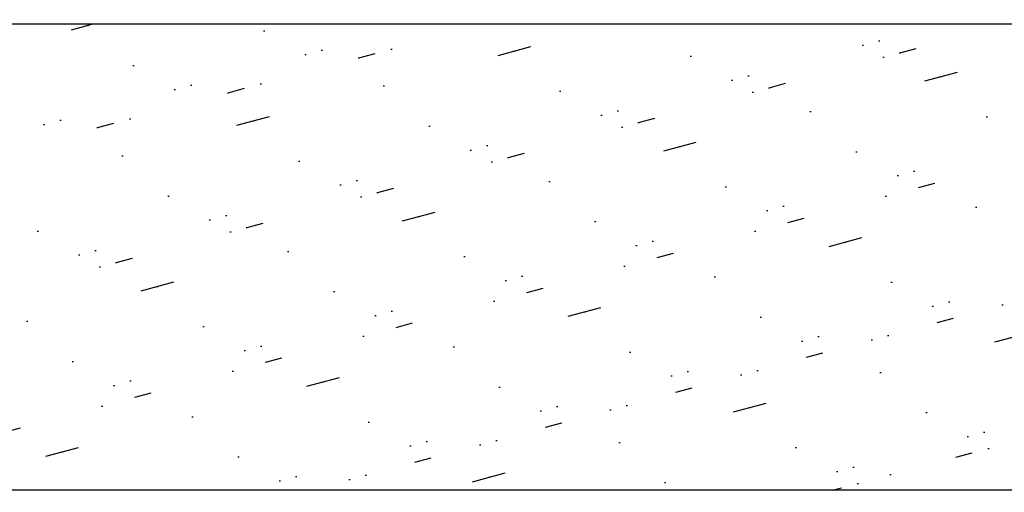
# Model space of a CAD drawing. Header units: millimetres. Extents: x 83969 to 163860, y -22594 to 4849.
# Tile 54 of 108: x 163436 to 163448, y -21375 to -21369. Entities that reach past the tile are written whole.
import ezdxf

# ---------------------------------------------------------------- set-up
doc = ezdxf.new("R2010")
doc.units = ezdxf.units.MM
doc.layers.get('0').update_dxf_attribs({"color": 251, "lineweight": 0})
doc.layers.add('! PT Opisy Legenda 2', color=7, linetype='Continuous')

# ---------------------------------------------------------------- blocks, each defined once
blk = doc.blocks.new('Panel zaślepiający 2U')
h = blk.add_hatch()
h.set_pattern_fill('GROUT', color=256, scale=0.25, angle=15, style=0)
h.set_pattern_definition([(15, (-221.187624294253, -203.5279369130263), (-0.3507189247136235, 2.535626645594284), [0.3175, -2.2225]), (15, (-221.1274679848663, -202.5257175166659), (-0.6574003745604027, 2.453451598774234), [0, -2.54]), (15, (-221.8009871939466, -203.6922870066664), (0.2626439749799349, 2.699976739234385), [0, -2.54]), (15, (-222.2940374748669, -201.8521983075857), (1.796051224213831, 3.110851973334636), [0.635, -4.445]), (15, (-220.0430735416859, -202.8925552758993), (-0.6574003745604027, 2.453451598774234), [0, -2.54]), (15, (-220.5742613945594, -203.3635868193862), (-0.04403747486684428, 2.617801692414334), [0, -2.54]), (15, (-220.3497549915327, -202.9747303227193), (-0.6574003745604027, 2.453451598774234), [0, -2.54]), (15, (-221.9873560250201, -201.7700232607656), (-0.6574003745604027, 2.453451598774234), [0, -2.54])])
h.paths.add_polyline_path([(46.67249973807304, 6.476403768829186e-08), (48.89499973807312, 6.476403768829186e-08), (48.89499973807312, 4.445000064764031), (48.89500005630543, 8.889999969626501), (46.67250005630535, 8.889999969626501), (46.67250005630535, 8.578849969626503, -0.9999999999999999), (46.36135005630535, 8.578849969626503), (46.36135005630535, 8.802988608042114), (2.533650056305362, 8.802988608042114), (2.533650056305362, 8.578849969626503, -0.9999999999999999), (2.222500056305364, 8.578849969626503), (2.222500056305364, 8.889999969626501), (5.630533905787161e-08, 8.889999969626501), (5.630533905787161e-08, 4.444999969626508), (-2.619269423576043e-07, 6.476403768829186e-08), (2.222499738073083, 6.476403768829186e-08), (2.222499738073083, 0.3111500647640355, -0.9999999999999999), (2.53364973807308, 0.3111500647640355), (2.53364973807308, 0.03924461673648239), (46.36134973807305, 0.03924461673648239), (46.36134973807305, 0.3111500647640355, -0.9999999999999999), (46.67249973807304, 0.3111500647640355)])
for p, q in [((46.36135005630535, 8.802988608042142), (2.533650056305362, 8.802988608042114)), ((46.36134973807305, 0.03924461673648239), (2.53364973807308, 0.03924461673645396))]:
    blk.add_line(p, q)

msp = doc.modelspace()

# ---------------------------------------------------------------- block references
at = {"layer": '! PT Opisy Legenda 2', "xscale": 0.6288110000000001, "yscale": 0.6288110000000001, "zscale": 0.6288110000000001}
msp.add_blockref('Panel zaślepiający 2U', (163433.5273867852, -21374.83683185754), dxfattribs=at)

doc.saveas('drawing.dxf')
